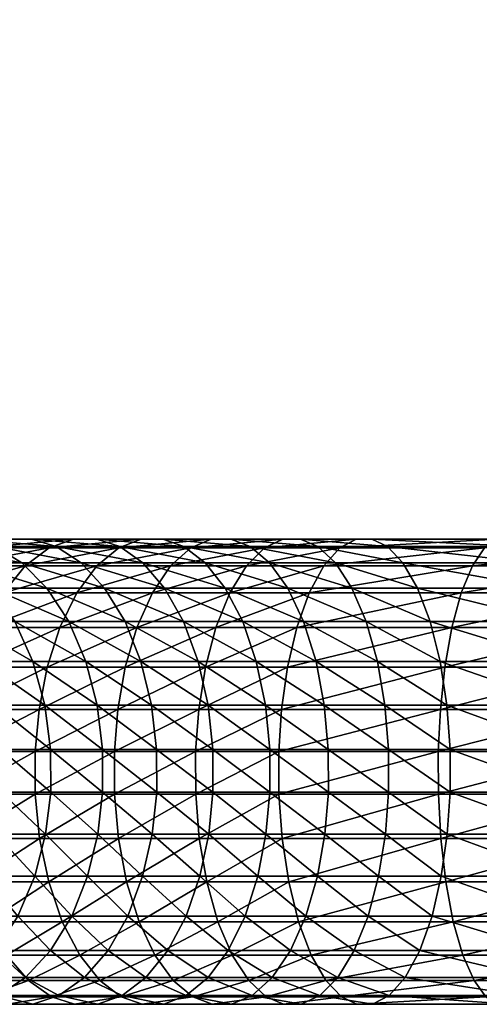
# Model space of a CAD drawing. Header units: millimetres. Extents: x -293 to 308, y -259 to 251.
# Tile 194 of 256: x -252 to -237, y -55 to -24. Entities that reach past the tile are written whole.
import ezdxf

# ---------------------------------------------------------------- set-up
doc = ezdxf.new("R2010")
doc.units = ezdxf.units.MM
doc.header["$MEASUREMENT"] = 0
doc.layers.add('Default', color=7, linetype='Continuous', true_color=0x000000)

msp = doc.modelspace()

# ---------------------------------------------------------------- meshes
at = {"layer": 'Default'}
mesh = msp.add_polyface(dxfattribs=at)
corners = [(-243.464, 135.785, 676.283), (-241.077, 141.223, 674.918), (-243.348, 135.738, 674.918), (-243.838, 135.93, 677.679), (-241.191, 141.271, 676.283), (-243.348, 135.738, 674.918), (-241.191, 141.271, 673.553), (-243.464, 135.785, 673.553), (-245.507, 130.207, 676.283), (-245.388, 130.166, 674.918), (-245.886, 130.338, 677.679), (-246.545, 130.562, 679.022), (-244.486, 136.184, 679.022), (-245.886, 130.338, 672.157), (-243.838, 135.93, 672.157), (-244.486, 136.184, 670.814), (-245.507, 130.207, 673.553), (-245.388, 130.166, 674.918), (-243.552, -41.871, 444.638), (-246.203, -41.061, 444.64), (-244.14, -41.061, 443.503), (-243.71, -40.303, 438.765), (-246.67, -40.58, 438.62), (-244.301, -40.58, 437.467), (-243.142, -40.297, 440.012), (-246.014, -40.303, 439.886), (-242.583, -40.539, 441.239), (-244.763, -40.539, 442.3), (-245.384, -40.297, 441.103), (-242.021, -41.061, 442.473), (-241.491, -41.871, 443.636), (-242.393, -41.156, 435.136), (-244.881, -41.156, 436.194), (-245.411, -42.021, 435.03), (-242.863, -42.021, 433.946), (-241.878, -40.58, 436.437), (-241.353, -40.303, 437.762), (-240.849, -40.297, 439.036), (-240.352, -40.539, 440.29), (-239.853, -41.061, 441.551), (-239.383, -41.871, 442.739), (-237.62, -41.156, 433.502), (-237.978, -42.021, 432.273), (-237.23, -40.58, 434.846), (-236.832, -40.303, 436.215), (-236.45, -40.297, 437.531), (-236.074, -40.539, 438.826), (-235.695, -41.061, 440.128), (-235.339, -41.871, 441.354), (-235.029, -42.947, 442.42), (-232.716, -41.156, 432.325), (-232.956, -42.021, 431.068), (-232.454, -40.58, 433.699), (-232.187, -40.303, 435.1), (-231.93, -40.297, 436.445), (-231.678, -40.539, 437.771), (-231.423, -41.061, 439.102), (-231.184, -41.871, 440.357)]
mesh.append_faces([[corners[k] for k in face] for face in [(0, 1, 2, 2), (3, 4, 0, 0), (5, 6, 7, 7), (8, 0, 2, 2), (8, 2, 9, 9), (10, 3, 0, 0), (11, 12, 3, 3), (13, 14, 15, 15), (16, 7, 14, 14), (17, 5, 7, 7), (17, 7, 16, 16), (18, 19, 20, 20), (21, 22, 23, 23), (24, 25, 21, 21), (26, 27, 28, 28), (26, 28, 24, 24), (29, 20, 27, 27), (29, 27, 26, 26), (30, 18, 20, 20), (30, 20, 29, 29), (31, 32, 33, 33), (31, 33, 34, 34), (35, 23, 32, 32), (35, 32, 31, 31), (36, 21, 23, 23), (36, 23, 35, 35), (37, 24, 21, 21), (37, 21, 36, 36), (38, 26, 24, 24), (38, 24, 37, 37), (39, 29, 26, 26), (39, 26, 38, 38), (40, 30, 29, 29), (40, 29, 39, 39), (41, 31, 34, 34), (41, 34, 42, 42), (43, 35, 31, 31), (43, 31, 41, 41), (44, 36, 35, 35), (44, 35, 43, 43), (45, 37, 36, 36), (45, 36, 44, 44), (46, 38, 37, 37), (46, 37, 45, 45), (47, 39, 38, 38), (47, 38, 46, 46), (48, 40, 39, 39), (48, 39, 47, 47), (49, 40, 48, 48), (50, 41, 42, 42), (50, 42, 51, 51), (52, 43, 41, 41), (52, 41, 50, 50), (53, 44, 43, 43), (54, 45, 44, 44), (55, 46, 45, 45), (56, 47, 46, 46), (57, 48, 47, 47)]])
mesh = msp.add_polyface(dxfattribs=at)
corners = [(-252.06, 102.053, 676.283), (-252.544, 96.383, 674.918), (-252.669, 96.395, 676.283), (-252.06, 102.053, 673.553), (-253.068, 96.43, 672.157), (-252.669, 96.395, 673.553), (-251.936, 102.037, 674.918), (-252.544, 96.383, 674.918), (-253.064, -41.871, 451.229), (-255.665, -41.061, 451.937), (-253.921, -41.061, 450.28), (-252.947, -40.539, 447.663), (-255.731, -40.297, 448.272), (-253.798, -40.297, 446.616), (-252.093, -41.061, 448.715), (-254.828, -40.539, 449.273), (-251.287, -41.871, 449.707), (-252.589, -40.303, 443.956), (-255.561, -40.58, 444.446), (-253.43, -40.58, 442.805), (-251.781, -40.297, 445.063), (-254.662, -40.303, 445.553), (-250.986, -40.539, 446.152), (-250.187, -41.061, 447.247), (-249.434, -41.871, 448.279), (-251.217, -40.58, 441.275), (-254.255, -41.156, 441.675), (-251.982, -41.156, 440.104), (-250.437, -40.303, 442.468), (-249.688, -40.297, 443.615), (-248.949, -40.539, 444.744), (-248.207, -41.061, 445.879), (-247.508, -41.871, 446.948), (-248.977, -40.58, 439.89), (-249.683, -41.156, 438.682), (-248.258, -40.303, 441.121), (-247.567, -40.297, 442.305), (-246.887, -40.539, 443.469), (-246.203, -41.061, 444.64), (-245.56, -41.871, 445.743), (-246.67, -40.58, 438.62), (-247.313, -41.156, 437.377), (-246.014, -40.303, 439.886), (-245.384, -40.297, 441.103), (-244.763, -40.539, 442.3), (-244.14, -41.061, 443.503), (-243.552, -41.871, 444.638), (-244.881, -41.156, 436.194), (-247.901, -42.021, 436.241), (-244.301, -40.58, 437.467), (-243.71, -40.303, 438.765), (-243.142, -40.297, 440.012)]
mesh.append_faces([[corners[k] for k in face] for face in [(0, 1, 2, 2), (3, 4, 5, 5), (6, 5, 7, 7), (8, 9, 10, 10), (11, 12, 13, 13), (14, 10, 15, 15), (14, 15, 11, 11), (16, 8, 10, 10), (16, 10, 14, 14), (17, 18, 19, 19), (20, 13, 21, 21), (20, 21, 17, 17), (22, 11, 13, 13), (22, 13, 20, 20), (23, 14, 11, 11), (23, 11, 22, 22), (24, 16, 14, 14), (24, 14, 23, 23), (25, 19, 26, 26), (25, 26, 27, 27), (28, 17, 19, 19), (28, 19, 25, 25), (29, 20, 17, 17), (29, 17, 28, 28), (30, 22, 20, 20), (30, 20, 29, 29), (31, 23, 22, 22), (31, 22, 30, 30), (32, 24, 23, 23), (32, 23, 31, 31), (33, 25, 27, 27), (33, 27, 34, 34), (35, 28, 25, 25), (35, 25, 33, 33), (36, 29, 28, 28), (36, 28, 35, 35), (37, 30, 29, 29), (37, 29, 36, 36), (38, 31, 30, 30), (38, 30, 37, 37), (39, 32, 31, 31), (39, 31, 38, 38), (40, 33, 34, 34), (40, 34, 41, 41), (42, 35, 33, 33), (42, 33, 40, 40), (43, 36, 35, 35), (43, 35, 42, 42), (44, 37, 36, 36), (44, 36, 43, 43), (45, 38, 37, 37), (45, 37, 44, 44), (46, 39, 38, 38), (47, 41, 48, 48), (49, 40, 41, 41), (49, 41, 47, 47), (50, 42, 40, 40), (51, 43, 42, 42)]])
mesh = msp.add_polyface(dxfattribs=at)
corners = [(-252.929, -49.77, 454.673), (-254.448, -49.77, 456.273), (-254.268, -48.422, 456.437), (-252.757, -48.422, 454.846), (-253.364, -44.227, 454.237), (-255.549, -42.947, 455.281), (-253.977, -42.947, 453.625), (-252.957, -45.625, 454.645), (-254.479, -45.625, 456.247), (-254.906, -44.227, 455.86), (-252.761, -47.051, 454.842), (-254.271, -47.051, 456.433), (-252.757, -48.422, 454.846), (-254.268, -48.422, 456.437), (-252.757, -48.422, 454.846), (-251.329, -49.77, 453.154), (-251.166, -48.422, 453.335), (-252.321, -42.947, 452.053), (-254.762, -41.871, 452.84), (-253.064, -41.871, 451.229), (-251.742, -44.227, 452.696), (-251.355, -45.625, 453.124), (-251.17, -47.051, 453.331), (-251.166, -48.422, 453.335), (-251.166, -48.422, 453.335), (-249.652, -49.77, 451.719), (-249.499, -48.422, 451.908), (-250.587, -42.947, 450.568), (-251.287, -41.871, 449.707), (-250.041, -44.227, 451.241), (-249.678, -45.625, 451.688), (-249.503, -47.051, 451.904), (-249.499, -48.422, 451.908), (-249.499, -48.422, 451.908), (-248.779, -42.947, 449.175), (-253.271, -43.133, 438.133), (-256.121, -44.41, 439.119), (-253.715, -44.41, 437.455), (-252.683, -42.021, 439.033), (-255.643, -43.133, 439.773), (-251.982, -41.156, 440.104), (-254.255, -41.156, 441.675), (-255.009, -42.021, 440.641), (-251.661, -48.484, 435.293), (-254.13, -48.484, 436.819), (-253.978, -49.91, 437.052), (-251.521, -49.91, 435.533), (-251.664, -47.113, 435.288), (-254.133, -47.113, 436.814), (-251.541, -45.766, 435.499), (-254, -45.766, 437.019), (-251.278, -44.41, 435.949), (-250.869, -43.133, 436.648), (-250.327, -42.021, 437.577), (-249.683, -41.156, 438.682), (-249.118, -48.484, 433.893), (-249.121, -47.113, 433.888), (-249.009, -45.766, 434.104), (-248.769, -44.41, 434.567), (-248.396, -43.133, 435.287), (-247.901, -42.021, 436.241)]
mesh.append_faces([[corners[k] for k in face] for face in [(0, 1, 2, 2), (0, 2, 3, 3), (4, 5, 6, 6), (7, 8, 9, 9), (7, 9, 4, 4), (10, 11, 8, 8), (10, 8, 7, 7), (12, 13, 11, 11), (14, 11, 10, 10), (15, 0, 3, 3), (15, 3, 16, 16), (17, 6, 18, 18), (17, 18, 19, 19), (20, 4, 6, 6), (20, 6, 17, 17), (21, 7, 4, 4), (21, 4, 20, 20), (22, 10, 7, 7), (22, 7, 21, 21), (23, 14, 10, 10), (24, 10, 22, 22), (25, 15, 16, 16), (25, 16, 26, 26), (27, 17, 19, 19), (27, 19, 28, 28), (29, 20, 17, 17), (29, 17, 27, 27), (30, 21, 20, 20), (30, 20, 29, 29), (31, 22, 21, 21), (31, 21, 30, 30), (32, 24, 22, 22), (33, 22, 31, 31), (34, 27, 28, 28), (35, 36, 37, 37), (38, 39, 35, 35), (40, 41, 42, 42), (40, 42, 38, 38), (43, 44, 45, 45), (43, 45, 46, 46), (47, 48, 44, 44), (47, 44, 43, 43), (49, 50, 48, 48), (49, 48, 47, 47), (51, 37, 50, 50), (51, 50, 49, 49), (52, 35, 37, 37), (52, 37, 51, 51), (53, 38, 35, 35), (53, 35, 52, 52), (54, 40, 38, 38), (54, 38, 53, 53), (55, 43, 46, 46), (56, 47, 43, 43), (57, 49, 47, 47), (58, 51, 49, 49), (59, 52, 51, 51), (60, 53, 52, 52)]])
mesh = msp.add_polyface(dxfattribs=at)
corners = [(-247.904, -49.77, 450.373), (-249.652, -49.77, 451.719), (-249.499, -48.422, 451.908), (-247.761, -48.422, 450.569), (-248.779, -42.947, 449.175), (-251.287, -41.871, 449.707), (-249.434, -41.871, 448.279), (-248.269, -44.227, 449.875), (-250.041, -44.227, 451.241), (-250.587, -42.947, 450.568), (-247.929, -45.625, 450.34), (-249.678, -45.625, 451.688), (-247.765, -47.051, 450.564), (-249.503, -47.051, 451.904), (-247.761, -48.422, 450.569), (-249.499, -48.422, 451.908), (-247.761, -48.422, 450.569), (-246.09, -49.77, 449.118), (-245.956, -48.422, 449.322), (-246.375, -51.125, 448.681), (-246.9, -42.947, 447.877), (-247.508, -41.871, 446.948), (-246.427, -44.227, 448.602), (-246.111, -45.625, 449.084), (-245.959, -47.051, 449.317), (-245.956, -48.422, 449.322), (-245.956, -48.422, 449.322), (-244.252, -49.77, 447.981), (-244.999, -42.947, 446.702), (-245.56, -41.871, 445.743), (-244.562, -44.227, 447.449), (-244.272, -45.625, 447.947), (-244.132, -47.051, 448.187), (-244.129, -48.422, 448.192), (-249.118, -48.484, 433.893), (-251.521, -49.91, 435.533), (-248.99, -49.91, 434.14), (-249.121, -47.113, 433.888), (-251.661, -48.484, 435.293), (-249.009, -45.766, 434.104), (-251.664, -47.113, 435.288), (-248.769, -44.41, 434.567), (-251.541, -45.766, 435.499), (-248.396, -43.133, 435.287), (-251.278, -44.41, 435.949), (-247.901, -42.021, 436.241), (-250.869, -43.133, 436.648), (-247.313, -41.156, 437.377), (-249.683, -41.156, 438.682), (-250.327, -42.021, 437.577), (-246.508, -48.484, 432.623), (-246.393, -49.91, 432.876), (-246.511, -47.113, 432.618), (-246.409, -45.766, 432.84), (-246.193, -44.41, 433.314), (-245.857, -43.133, 434.052), (-245.411, -42.021, 435.03), (-244.881, -41.156, 436.194), (-243.837, -48.484, 431.487), (-243.839, -47.113, 431.481), (-243.749, -45.766, 431.708), (-243.558, -44.41, 432.193), (-243.259, -43.133, 432.946)]
mesh.append_faces([[corners[k] for k in face] for face in [(0, 1, 2, 2), (0, 2, 3, 3), (4, 5, 6, 6), (7, 8, 9, 9), (7, 9, 4, 4), (10, 11, 8, 8), (10, 8, 7, 7), (12, 13, 11, 11), (12, 11, 10, 10), (14, 15, 13, 13), (16, 13, 12, 12), (17, 0, 3, 3), (17, 3, 18, 18), (19, 0, 17, 17), (20, 4, 6, 6), (20, 6, 21, 21), (22, 7, 4, 4), (22, 4, 20, 20), (23, 10, 7, 7), (23, 7, 22, 22), (24, 12, 10, 10), (24, 10, 23, 23), (25, 16, 12, 12), (26, 12, 24, 24), (27, 17, 18, 18), (28, 20, 21, 21), (28, 21, 29, 29), (30, 22, 20, 20), (30, 20, 28, 28), (31, 23, 22, 22), (32, 24, 23, 23), (33, 26, 24, 24), (34, 35, 36, 36), (37, 38, 34, 34), (39, 40, 37, 37), (41, 42, 39, 39), (43, 44, 41, 41), (45, 46, 43, 43), (47, 48, 49, 49), (47, 49, 45, 45), (50, 34, 36, 36), (50, 36, 51, 51), (52, 37, 34, 34), (52, 34, 50, 50), (53, 39, 37, 37), (53, 37, 52, 52), (54, 41, 39, 39), (54, 39, 53, 53), (55, 43, 41, 41), (55, 41, 54, 54), (56, 45, 43, 43), (56, 43, 55, 55), (57, 45, 56, 56), (58, 50, 51, 51), (59, 52, 50, 50), (60, 53, 52, 52), (61, 54, 53, 53), (62, 55, 54, 54)]])
mesh = msp.add_polyface(dxfattribs=at)
corners = [(-244.272, -45.625, 447.947), (-246.427, -44.227, 448.602), (-244.562, -44.227, 447.449), (-244.132, -47.051, 448.187), (-246.111, -45.625, 449.084), (-243.041, -42.947, 445.624), (-244.999, -42.947, 446.702), (-245.56, -41.871, 445.743), (-243.552, -41.871, 444.638), (-242.643, -44.227, 446.392), (-242.378, -45.625, 446.904), (-242.25, -47.051, 447.151), (-241.031, -42.947, 444.646), (-241.491, -41.871, 443.636), (-240.672, -44.227, 445.434), (-240.434, -45.625, 445.958), (-240.317, -47.051, 446.211), (-243.749, -45.766, 431.708), (-246.511, -47.113, 432.618), (-243.839, -47.113, 431.481), (-243.558, -44.41, 432.193), (-246.409, -45.766, 432.84), (-243.259, -43.133, 432.946), (-246.193, -44.41, 433.314), (-242.863, -42.021, 433.946), (-245.411, -42.021, 435.03), (-245.857, -43.133, 434.052), (-238.974, -42.947, 443.771), (-239.383, -41.871, 442.739), (-238.655, -44.227, 444.576), (-238.443, -45.625, 445.111), (-238.341, -47.051, 445.37), (-238.339, -48.422, 445.375), (-238.648, -45.766, 429.962), (-238.717, -47.113, 429.729), (-238.503, -44.41, 430.463), (-238.277, -43.133, 431.241), (-237.978, -42.021, 432.273), (-235.029, -42.947, 442.42), (-234.788, -44.227, 443.252), (-234.628, -45.625, 443.805), (-234.55, -47.051, 444.072), (-234.548, -48.422, 444.078), (-233.406, -45.766, 428.704), (-233.452, -47.113, 428.464), (-233.309, -44.41, 429.216), (-233.157, -43.133, 430.012), (-232.956, -42.021, 431.068), (-230.976, -42.947, 441.447), (-235.339, -41.871, 441.354), (-230.813, -44.227, 442.298)]
mesh.append_faces([[corners[k] for k in face] for face in [(0, 1, 2, 2), (3, 4, 0, 0), (5, 6, 7, 7), (5, 7, 8, 8), (9, 2, 6, 6), (9, 6, 5, 5), (10, 0, 2, 2), (10, 2, 9, 9), (11, 3, 0, 0), (11, 0, 10, 10), (12, 5, 8, 8), (12, 8, 13, 13), (14, 9, 5, 5), (14, 5, 12, 12), (15, 10, 9, 9), (15, 9, 14, 14), (16, 11, 10, 10), (16, 10, 15, 15), (17, 18, 19, 19), (20, 21, 17, 17), (22, 23, 20, 20), (24, 25, 26, 26), (24, 26, 22, 22), (27, 12, 13, 13), (27, 13, 28, 28), (29, 14, 12, 12), (29, 12, 27, 27), (30, 15, 14, 14), (30, 14, 29, 29), (31, 16, 15, 15), (31, 15, 30, 30), (32, 16, 31, 31), (33, 17, 19, 19), (33, 19, 34, 34), (35, 20, 17, 17), (35, 17, 33, 33), (36, 22, 20, 20), (36, 20, 35, 35), (37, 24, 22, 22), (37, 22, 36, 36), (38, 27, 28, 28), (39, 29, 27, 27), (39, 27, 38, 38), (40, 30, 29, 29), (40, 29, 39, 39), (41, 31, 30, 30), (41, 30, 40, 40), (42, 31, 41, 41), (43, 33, 34, 34), (43, 34, 44, 44), (45, 35, 33, 33), (45, 33, 43, 43), (46, 36, 35, 35), (46, 35, 45, 45), (47, 37, 36, 36), (47, 36, 46, 46), (48, 38, 49, 49), (50, 39, 38, 38)]])
mesh = msp.add_polyface(dxfattribs=at)
corners = [(-244.252, -49.77, 447.981), (-245.956, -48.422, 449.322), (-244.129, -48.422, 448.192), (-244.515, -51.125, 447.531), (-246.09, -49.77, 449.118), (-244.129, -48.422, 448.192), (-245.959, -47.051, 449.317), (-244.132, -47.051, 448.187), (-242.359, -49.77, 446.939), (-242.247, -48.422, 447.156), (-242.6, -51.125, 446.477), (-242.972, -52.402, 445.757), (-244.924, -52.402, 446.832), (-243.467, -53.514, 444.803), (-245.466, -53.514, 445.903), (-244.055, -54.379, 443.667), (-244.698, -54.955, 442.424), (-246.111, -54.379, 444.798), (-242.247, -48.422, 447.156), (-242.247, -48.422, 447.156), (-242.25, -47.051, 447.151), (-240.416, -49.77, 445.995), (-240.315, -48.422, 446.216), (-240.633, -51.125, 445.52), (-240.969, -52.402, 444.782), (-241.414, -53.514, 443.804), (-241.944, -54.379, 442.64), (-242.524, -54.955, 441.367), (-243.116, -55.232, 440.069), (-245.354, -55.232, 441.158), (-243.684, -55.238, 438.822), (-244.243, -54.996, 437.595), (-245.984, -55.238, 439.941), (-244.805, -54.475, 436.361), (-246.605, -54.996, 438.744), (-240.315, -48.422, 446.216), (-239.785, -54.379, 441.721), (-240.3, -54.955, 440.42), (-240.825, -55.232, 439.095), (-241.329, -55.238, 437.821), (-241.826, -54.996, 436.567), (-242.325, -54.475, 435.306), (-242.795, -53.664, 434.118), (-245.335, -53.664, 435.199), (-243.204, -52.588, 433.086), (-245.795, -52.588, 434.189), (-243.522, -51.309, 432.281), (-243.734, -49.91, 431.746), (-246.153, -51.309, 433.401), (-243.837, -48.484, 431.487), (-246.393, -49.91, 432.876), (-243.839, -47.113, 431.481), (-246.508, -48.484, 432.623), (-237.569, -54.475, 433.678), (-237.926, -53.664, 432.452), (-238.235, -52.588, 431.386), (-238.477, -51.309, 430.554), (-238.638, -49.91, 430.001), (-238.715, -48.484, 429.734), (-238.717, -47.113, 429.729)]
mesh.append_faces([[corners[k] for k in face] for face in [(0, 1, 2, 2), (3, 4, 0, 0), (5, 6, 7, 7), (8, 0, 2, 2), (8, 2, 9, 9), (10, 3, 0, 0), (10, 0, 8, 8), (11, 12, 3, 3), (11, 3, 10, 10), (13, 14, 12, 12), (13, 12, 11, 11), (15, 14, 13, 13), (16, 17, 15, 15), (18, 5, 7, 7), (19, 7, 20, 20), (21, 8, 9, 9), (21, 9, 22, 22), (23, 10, 8, 8), (23, 8, 21, 21), (24, 11, 10, 10), (24, 10, 23, 23), (25, 13, 11, 11), (25, 11, 24, 24), (26, 15, 13, 13), (26, 13, 25, 25), (27, 16, 15, 15), (27, 15, 26, 26), (28, 29, 16, 16), (28, 16, 27, 27), (30, 29, 28, 28), (31, 32, 30, 30), (33, 34, 31, 31), (35, 19, 20, 20), (36, 26, 25, 25), (37, 27, 26, 26), (38, 28, 27, 27), (38, 27, 37, 37), (39, 30, 28, 28), (39, 28, 38, 38), (40, 31, 30, 30), (40, 30, 39, 39), (41, 33, 31, 31), (41, 31, 40, 40), (42, 43, 33, 33), (42, 33, 41, 41), (44, 45, 43, 43), (44, 43, 42, 42), (46, 45, 44, 44), (47, 48, 46, 46), (49, 50, 47, 47), (51, 52, 49, 49), (53, 41, 40, 40), (54, 42, 41, 41), (55, 44, 42, 42), (56, 46, 44, 44), (57, 47, 46, 46), (58, 49, 47, 47), (59, 51, 49, 49)]])
mesh = msp.add_polyface(dxfattribs=at)
corners = [(-240.315, -48.422, 446.216), (-242.25, -47.051, 447.151), (-240.317, -47.051, 446.211), (-238.429, -49.77, 445.149), (-240.416, -49.77, 445.995), (-240.315, -48.422, 446.216), (-238.339, -48.422, 445.375), (-238.62, -51.125, 444.664), (-240.633, -51.125, 445.52), (-238.919, -52.402, 443.91), (-240.969, -52.402, 444.782), (-239.314, -53.514, 442.911), (-241.414, -53.514, 443.804), (-239.785, -54.379, 441.721), (-240.3, -54.955, 440.42), (-241.944, -54.379, 442.64), (-238.339, -48.422, 445.375), (-234.616, -49.77, 443.844), (-234.548, -48.422, 444.078), (-234.762, -51.125, 443.343), (-234.987, -52.402, 442.565), (-235.288, -53.514, 441.533), (-235.645, -54.379, 440.304), (-236.035, -54.955, 438.96), (-236.433, -55.232, 437.591), (-240.825, -55.232, 439.095), (-236.814, -55.238, 436.275), (-241.329, -55.238, 437.821), (-237.191, -54.996, 434.98), (-241.826, -54.996, 436.567), (-237.569, -54.475, 433.678), (-237.926, -53.664, 432.452), (-242.325, -54.475, 435.306), (-238.235, -52.588, 431.386), (-242.795, -53.664, 434.118), (-238.477, -51.309, 430.554), (-243.204, -52.588, 433.086), (-238.638, -49.91, 430.001), (-243.522, -51.309, 432.281), (-238.715, -48.484, 429.734), (-243.734, -49.91, 431.746), (-238.717, -47.113, 429.729), (-243.837, -48.484, 431.487), (-234.548, -48.422, 444.078), (-238.339, -48.422, 445.375), (-238.341, -47.051, 445.37), (-230.948, -52.402, 441.595), (-231.149, -53.514, 440.539), (-231.389, -54.379, 439.282), (-231.651, -54.955, 437.908), (-231.918, -55.232, 436.507), (-232.175, -55.238, 435.161), (-232.428, -54.996, 433.836), (-232.682, -54.475, 432.505), (-232.921, -53.664, 431.25), (-233.129, -52.588, 430.16), (-233.291, -51.309, 429.309), (-233.399, -49.91, 428.743), (-233.451, -48.484, 428.47), (-233.452, -47.113, 428.464)]
mesh.append_faces([[corners[k] for k in face] for face in [(0, 1, 2, 2), (3, 4, 5, 5), (3, 5, 6, 6), (7, 8, 4, 4), (7, 4, 3, 3), (9, 10, 8, 8), (9, 8, 7, 7), (11, 12, 10, 10), (11, 10, 9, 9), (13, 12, 11, 11), (14, 15, 13, 13), (16, 0, 2, 2), (17, 3, 6, 6), (17, 6, 18, 18), (19, 7, 3, 3), (19, 3, 17, 17), (20, 9, 7, 7), (20, 7, 19, 19), (21, 11, 9, 9), (21, 9, 20, 20), (22, 13, 11, 11), (22, 11, 21, 21), (23, 14, 13, 13), (23, 13, 22, 22), (24, 25, 14, 14), (24, 14, 23, 23), (26, 27, 25, 25), (26, 25, 24, 24), (28, 29, 27, 27), (28, 27, 26, 26), (30, 29, 28, 28), (31, 32, 30, 30), (33, 34, 31, 31), (35, 36, 33, 33), (37, 38, 35, 35), (39, 40, 37, 37), (41, 42, 39, 39), (43, 44, 45, 45), (46, 20, 19, 19), (47, 21, 20, 20), (48, 22, 21, 21), (49, 23, 22, 22), (50, 24, 23, 23), (51, 26, 24, 24), (52, 28, 26, 26), (53, 30, 28, 28), (54, 31, 30, 30), (54, 30, 53, 53), (55, 33, 31, 31), (55, 31, 54, 54), (56, 35, 33, 33), (56, 33, 55, 55), (57, 37, 35, 35), (57, 35, 56, 56), (58, 39, 37, 37), (58, 37, 57, 57), (59, 41, 39, 39), (59, 39, 58, 58)]])
mesh = msp.add_polyface(dxfattribs=at)
corners = [(-253.298, -51.125, 454.305), (-254.836, -51.125, 455.924), (-254.448, -49.77, 456.273), (-252.929, -49.77, 454.673), (-253.87, -52.402, 453.731), (-254.631, -53.514, 452.972), (-255.438, -52.402, 455.381), (-251.678, -51.125, 452.767), (-251.329, -49.77, 453.154), (-252.221, -52.402, 452.165), (-252.94, -53.514, 451.367), (-253.798, -54.379, 450.417), (-249.981, -51.125, 451.314), (-249.652, -49.77, 451.719), (-250.492, -52.402, 450.686), (-251.17, -53.514, 449.851), (-251.977, -54.379, 448.858), (-252.859, -54.955, 447.772), (-254.734, -54.955, 449.377), (-253.758, -55.232, 446.666), (-249.324, -53.514, 448.429), (-250.078, -54.379, 447.395), (-250.903, -54.955, 446.265), (-251.744, -55.232, 445.114), (-252.552, -55.238, 444.007), (-254.622, -55.238, 445.602), (-253.348, -54.996, 442.918), (-254.146, -54.475, 441.823), (-255.473, -54.996, 444.555), (-248.872, -54.955, 444.861), (-249.652, -55.232, 443.668), (-250.402, -55.238, 442.521), (-251.141, -54.996, 441.393), (-251.882, -54.475, 440.258), (-252.581, -53.664, 439.188), (-254.899, -53.664, 440.791), (-253.188, -52.588, 438.259), (-253.662, -51.309, 437.535), (-255.555, -52.588, 439.895), (-253.978, -49.91, 437.052), (-256.064, -51.309, 439.195), (-248.906, -54.996, 440.011), (-249.59, -54.475, 438.84), (-250.234, -53.664, 437.737), (-250.794, -52.588, 436.779), (-251.23, -51.309, 436.031), (-251.521, -49.91, 435.533), (-248.726, -51.309, 434.652), (-248.99, -49.91, 434.14)]
mesh.append_faces([[corners[k] for k in face] for face in [(0, 1, 2, 2), (0, 2, 3, 3), (4, 1, 0, 0), (5, 6, 4, 4), (7, 0, 3, 3), (7, 3, 8, 8), (9, 4, 0, 0), (9, 0, 7, 7), (10, 5, 4, 4), (10, 4, 9, 9), (11, 5, 10, 10), (12, 7, 8, 8), (12, 8, 13, 13), (14, 9, 7, 7), (14, 7, 12, 12), (15, 10, 9, 9), (15, 9, 14, 14), (16, 11, 10, 10), (16, 10, 15, 15), (17, 18, 11, 11), (17, 11, 16, 16), (19, 18, 17, 17), (20, 15, 14, 14), (21, 16, 15, 15), (21, 15, 20, 20), (22, 17, 16, 16), (22, 16, 21, 21), (23, 19, 17, 17), (23, 17, 22, 22), (24, 25, 19, 19), (24, 19, 23, 23), (26, 25, 24, 24), (27, 28, 26, 26), (29, 22, 21, 21), (30, 23, 22, 22), (31, 24, 23, 23), (31, 23, 30, 30), (32, 26, 24, 24), (32, 24, 31, 31), (33, 27, 26, 26), (33, 26, 32, 32), (34, 35, 27, 27), (34, 27, 33, 33), (36, 35, 34, 34), (37, 38, 36, 36), (39, 40, 37, 37), (41, 32, 31, 31), (42, 33, 32, 32), (43, 34, 33, 33), (43, 33, 42, 42), (44, 36, 34, 34), (44, 34, 43, 43), (45, 37, 36, 36), (45, 36, 44, 44), (46, 39, 37, 37), (46, 37, 45, 45), (47, 45, 44, 44), (48, 46, 45, 45)]])
mesh = msp.add_polyface(dxfattribs=at)
corners = [(-248.212, -51.125, 449.951), (-249.981, -51.125, 451.314), (-249.652, -49.77, 451.719), (-247.904, -49.77, 450.373), (-248.69, -52.402, 449.297), (-250.492, -52.402, 450.686), (-249.324, -53.514, 448.429), (-246.375, -51.125, 448.681), (-246.818, -52.402, 448.003), (-247.406, -53.514, 447.104), (-248.106, -54.379, 446.032), (-250.078, -54.379, 447.395), (-248.872, -54.955, 444.861), (-249.652, -55.232, 443.668), (-250.903, -54.955, 446.265), (-244.515, -51.125, 447.531), (-246.09, -49.77, 449.118), (-244.924, -52.402, 446.832), (-245.466, -53.514, 445.903), (-246.111, -54.379, 444.798), (-246.816, -54.955, 443.59), (-247.535, -55.232, 442.359), (-248.227, -55.238, 441.176), (-250.402, -55.238, 442.521), (-248.906, -54.996, 440.011), (-249.59, -54.475, 438.84), (-251.141, -54.996, 441.393), (-244.055, -54.379, 443.667), (-244.698, -54.955, 442.424), (-245.354, -55.232, 441.158), (-245.984, -55.238, 439.941), (-246.605, -54.996, 438.744), (-247.229, -54.475, 437.541), (-247.816, -53.664, 436.406), (-250.234, -53.664, 437.737), (-248.327, -52.588, 435.42), (-250.794, -52.588, 436.779), (-248.726, -51.309, 434.652), (-248.99, -49.91, 434.14), (-251.23, -51.309, 436.031), (-243.684, -55.238, 438.822), (-244.243, -54.996, 437.595), (-244.805, -54.475, 436.361), (-245.335, -53.664, 435.199), (-245.795, -52.588, 434.189), (-246.153, -51.309, 433.401), (-246.393, -49.91, 432.876), (-243.522, -51.309, 432.281), (-243.734, -49.91, 431.746)]
mesh.append_faces([[corners[k] for k in face] for face in [(0, 1, 2, 2), (0, 2, 3, 3), (4, 5, 1, 1), (4, 1, 0, 0), (6, 5, 4, 4), (7, 0, 3, 3), (8, 4, 0, 0), (8, 0, 7, 7), (9, 6, 4, 4), (9, 4, 8, 8), (10, 11, 6, 6), (10, 6, 9, 9), (12, 11, 10, 10), (13, 14, 12, 12), (15, 7, 16, 16), (17, 8, 7, 7), (17, 7, 15, 15), (18, 9, 8, 8), (18, 8, 17, 17), (19, 10, 9, 9), (19, 9, 18, 18), (20, 12, 10, 10), (20, 10, 19, 19), (21, 13, 12, 12), (21, 12, 20, 20), (22, 23, 13, 13), (22, 13, 21, 21), (24, 23, 22, 22), (25, 26, 24, 24), (27, 19, 18, 18), (28, 20, 19, 19), (29, 21, 20, 20), (29, 20, 28, 28), (30, 22, 21, 21), (30, 21, 29, 29), (31, 24, 22, 22), (31, 22, 30, 30), (32, 25, 24, 24), (32, 24, 31, 31), (33, 34, 25, 25), (33, 25, 32, 32), (35, 36, 34, 34), (35, 34, 33, 33), (37, 36, 35, 35), (38, 39, 37, 37), (40, 30, 29, 29), (41, 31, 30, 30), (42, 32, 31, 31), (43, 33, 32, 32), (43, 32, 42, 42), (44, 35, 33, 33), (44, 33, 43, 43), (45, 37, 35, 35), (45, 35, 44, 44), (46, 38, 37, 37), (46, 37, 45, 45), (47, 45, 44, 44), (48, 46, 45, 45)]])

doc.saveas('drawing.dxf')
